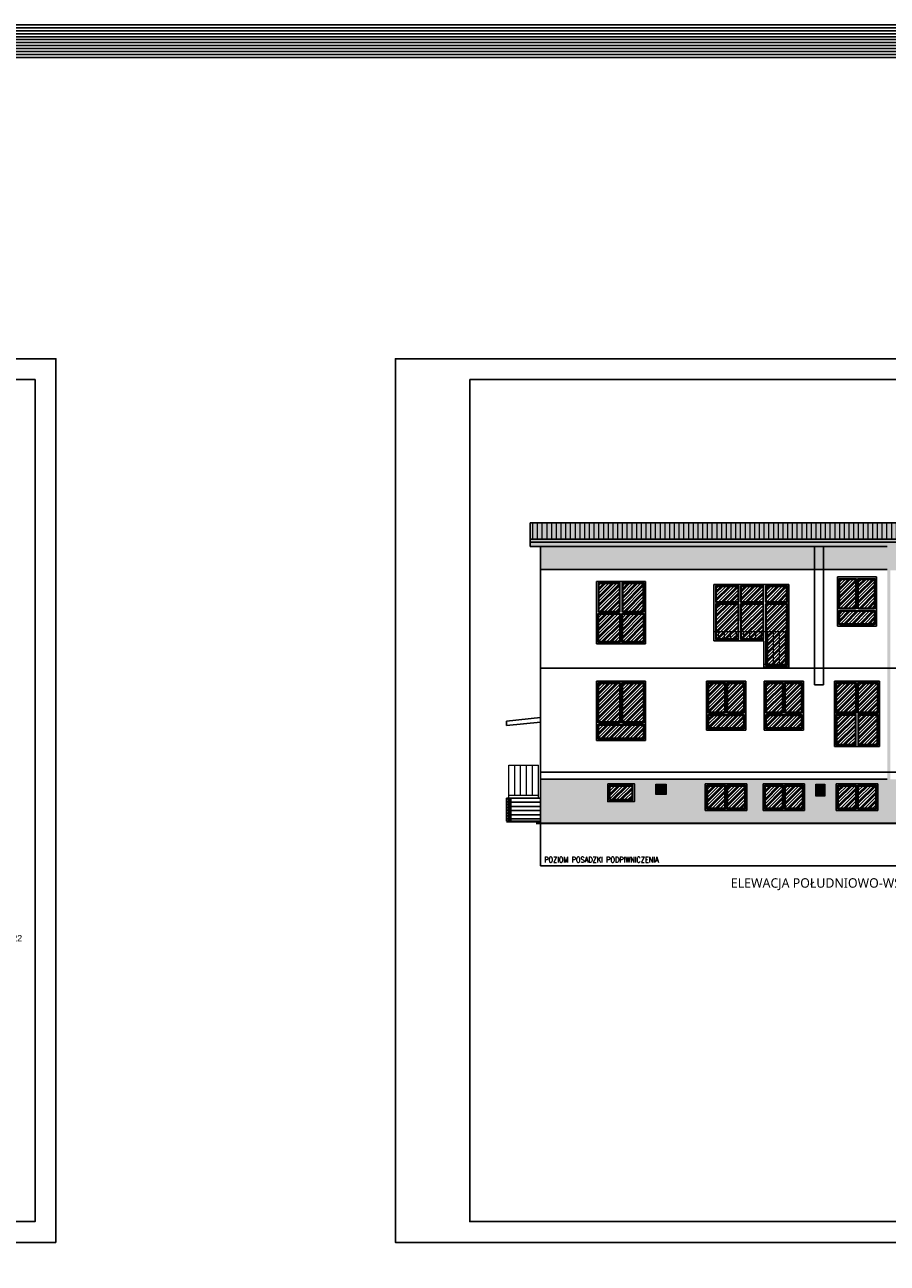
# Model space of a CAD drawing. Header units: millimetres. Extents: x 31969 to 285678, y -69766 to -1123.
# Tile 151 of 161: x 147961 to 150861, y -5286 to -1123. Entities that reach past the tile are written whole.
import ezdxf
from ezdxf.lldxf.tags import DXFTag

# ---------------------------------------------------------------- set-up
doc = ezdxf.new("R2010")
doc.units = ezdxf.units.MM
for name, color, linetype in [('a-biblioteka', 251, 'Continuous'), ('a-elewacja 1', 1, 'Continuous'), ('a-elewacje', 1, 'Continuous'), ('a-izolacja 1', 3, 'Continuous'), ('a-opis 1', 3, 'Continuous'), ('a-przerywana 2', 3, 'Continuous'), ('a-ramka', 7, 'Continuous'), ('a-szraf', 252, 'Continuous'), ('a-szraf 1', 250, 'Continuous')]:
    doc.layers.add(name, color=color, linetype=linetype)
doc.layers.add('a-elewacja 3', color=3, linetype='Continuous', lineweight=20)
doc.layers.add('a-pomocnicza', color=42, linetype='Continuous', plot=False)
doc.styles.add('PRZEKRÓJ2', font='l_10646.ttf')
doc.styles.add('RS01507', font='romans.shx', dxfattribs={"width": 0.7, "height": 0.15})
doc.styles.add('TABELA2', font='arial.ttf', dxfattribs={"height": 10})
tags = doc.linetypes.add('DASHED', pattern=[0.75, 0.5, -0.25]).pattern_tags.tags
tags[6:7] = [DXFTag(74, 4), DXFTag(75, 0), DXFTag(340, '0'), DXFTag(46, 1.0), DXFTag(50, 0.0), DXFTag(44, 0.0), DXFTag(45, 0.0)]
tags[4:5] = [DXFTag(74, 4), DXFTag(75, 0), DXFTag(340, '0'), DXFTag(46, 1.0), DXFTag(50, 0.0), DXFTag(44, 0.0), DXFTag(45, 0.0)]
pattern_1 = [(0, (0, 2695.065), (2.38125, 4.7625), [0, -4.7625])]

msp = doc.modelspace()

# ---------------------------------------------------------------- hatches: boundary and pattern name
at = {"layer": 'a-biblioteka', "ltscale": 100}
h = msp.add_hatch(dxfattribs=at)
h.set_pattern_fill('LINE', color=256)
h.set_pattern_definition([(0, (0, 2695.065), (0, 3.175), [])])
h.paths.add_polyline_path([(150114.18, -3678.88), (150086.18, -3678.88), (150086.18, -3706.88), (150114.18, -3706.88)])
h = msp.add_hatch(dxfattribs=at)
h.set_pattern_fill('LINE', color=256)
h.set_pattern_definition([(0, (536.1376, 2695.065), (0, 3.175), [])])
h.paths.add_polyline_path([(150648.32, -3678.88), (150624.32, -3678.88), (150624.32, -3712.88), (150648.32, -3712.88)])
at = {"layer": 'a-elewacja 3', "ltscale": 100}
h = msp.add_hatch(dxfattribs=at)
h.set_pattern_fill('LINE', color=256, scale=5, angle=90)
h.set_pattern_definition([(90, (0, 2695.065), (-15.875, 1e-15), [])])
h.paths.add_polyline_path([(153093.32, -2796.84), (149660.32, -2796.84), (149660.32, -2851.84), (153093.32, -2851.84)])
at = {"layer": 'a-szraf', "ltscale": 30}
h = msp.add_hatch(dxfattribs=at)
h.set_pattern_fill('DOTS', color=256, scale=1.5)
h.set_pattern_definition([(0, (0, 2695.0651), (1.190625, 2.38125), [0, -2.38125])])
h.paths.add_polyline_path([(153093.32, -2796.84), (149660.32, -2796.84), (149660.32, -2851.84), (153093.32, -2851.84)])
h.paths.add_polyline_path([(153093.32, -2851.84), (149660.32, -2851.84), (149660.32, -2861.88), (153093.32, -2861.88)])
h.paths.add_polyline_path([(153093.32, -2861.88), (150870.98, -2861.88), (150870.98, -2876.88), (153093.32, -2876.88)])
h.paths.add_polyline_path([(150870.98, -2861.88), (150860.98, -2861.88), (150860.98, -2880.6, 1), (150870.98, -2880.6)])
h.paths.add_polyline_path([(150860.98, -2861.88), (149660.32, -2861.88), (149660.32, -2876.88), (150860.98, -2876.88)])
h.paths.add_polyline_path([(150870.98, -2880.6, -1), (150860.98, -2880.6), (150860.98, -2891.62), (150870.98, -2891.62)])
h.paths.add_polyline_path([(150870.98, -2891.62), (150860.98, -2891.62), (150860.98, -2996.88), (150870.98, -2996.88)])
h.paths.add_polyline_path([(150870.98, -2996.88), (150860.98, -2996.88), (150860.98, -3116.88), (150870.98, -3116.88)])
h.paths.add_polyline_path([(150870.98, -3116.88), (150860.98, -3116.88), (150860.98, -3236.88), (150870.98, -3236.88)])
h.paths.add_polyline_path([(150870.98, -3236.88), (150860.98, -3236.88), (150860.98, -3284.88), (150870.98, -3284.88)])
h.paths.add_polyline_path([(150870.98, -3284.88), (150860.98, -3284.88), (150860.98, -3356.88), (150870.98, -3356.88)])
h.paths.add_polyline_path([(150870.98, -3356.88), (150860.98, -3356.88), (150860.98, -3476.88), (150870.98, -3476.88)])
h.paths.add_polyline_path([(150870.98, -3476.88), (150860.98, -3476.88), (150860.98, -3596.88), (150870.98, -3596.88)])
h.paths.add_polyline_path([(150870.98, -3596.88), (150860.98, -3596.88), (150860.98, -3634.88), (150870.98, -3634.88)])
h.paths.add_polyline_path([(150870.98, -3634.88), (150860.98, -3634.88), (150860.98, -3716.88), (150870.98, -3716.88)])
h.paths.add_polyline_path([(150870.98, -3716.88), (150860.98, -3716.88), (150860.98, -3775.33, -1), (150870.98, -3775.33)])
h.paths.add_polyline_path([(150860.98, -3775.33), (150860.98, -3787.77, -1), (150870.98, -3787.77), (150870.98, -3775.33, 1)])
h.paths.add_polyline_path([(150860.98, -3787.77, 1), (150870.98, -3787.77, 1)])
at = {"layer": 'a-szraf', "ltscale": 100}
h = msp.add_hatch(dxfattribs=at)
h.set_pattern_fill('DOTS', color=256, scale=3)
h.set_pattern_definition(pattern_1)
h.paths.add_polyline_path([(153093.32, -2876.88), (150870.98, -2876.88), (150870.98, -2956.88), (153093.32, -2956.88)])
h.paths.add_polyline_path([(150860.98, -2876.88), (150646.32, -2876.88), (150646.32, -2953.88), (150860.98, -2953.88)])
h.paths.add_polyline_path([(150616.32, -2876.88), (149695.32, -2876.88), (149695.32, -2953.88), (150616.32, -2953.88)])
h.paths.add_polyline_path([(150646.32, -2876.88), (150616.32, -2876.88), (150616.32, -2953.88), (150646.32, -2953.88)])
h.paths.add_polyline_path([(150860.98, -3658.88), (149695.32, -3658.88), (149695.32, -3805.88), (152089.32, -3805.88), (152089.32, -3775.88), (152117.32, -3775.88), (152117.32, -3763.88), (151999.32, -3763.88), (151999.32, -3673.88), (152117.32, -3673.88), (152117.32, -3658.88), (150870.98, -3658.88), (150870.98, -3787.77, -1), (150860.98, -3787.77)])
h.paths.add_polyline_path([(150011.04, -3733.88), (149921.04, -3733.88), (149921.04, -3673.88), (150011.04, -3673.88)], flags=16)
h.paths.add_polyline_path([(150083.18, -3709.88), (150083.18, -3675.88), (150117.18, -3675.88), (150117.18, -3709.88)], flags=16)
h.paths.add_polyline_path([(150006.04, -3728.88), (149926.04, -3728.88), (149926.04, -3678.88), (150006.04, -3678.88)], flags=0)
h.paths.add_polyline_path([(150086.18, -3706.88), (150086.18, -3678.88), (150114.18, -3678.88), (150114.18, -3706.88)], flags=0)
h.paths.add_polyline_path([(150003.04, -3725.88), (149929.04, -3725.88), (149929.04, -3681.88), (150003.04, -3681.88)], flags=0)
h.paths.add_polyline_path([(150249.32, -3673.88), (150389.32, -3673.88), (150389.32, -3763.88), (150249.32, -3763.88)], flags=16)
h.paths.add_polyline_path([(150254.32, -3678.88), (150316.82, -3678.88), (150316.82, -3758.88), (150254.32, -3758.88)], flags=0)
h.paths.add_polyline_path([(150257.32, -3681.88), (150313.82, -3681.88), (150313.82, -3755.88), (150257.32, -3755.88)], flags=0)
h.paths.add_polyline_path([(150321.82, -3678.88), (150384.32, -3678.88), (150384.32, -3758.88), (150321.82, -3758.88)], flags=0)
h.paths.add_polyline_path([(150324.82, -3681.88), (150381.32, -3681.88), (150381.32, -3755.88), (150324.82, -3755.88)], flags=0)
h.paths.add_polyline_path([(150443.32, -3673.88), (150583.32, -3673.88), (150583.32, -3763.88), (150443.32, -3763.88)], flags=16)
h.paths.add_polyline_path([(150448.32, -3678.88), (150510.82, -3678.88), (150510.82, -3758.88), (150448.32, -3758.88)], flags=0)
h.paths.add_polyline_path([(150451.32, -3681.88), (150507.82, -3681.88), (150507.82, -3755.88), (150451.32, -3755.88)], flags=0)
h.paths.add_polyline_path([(150515.82, -3678.88), (150578.32, -3678.88), (150578.32, -3758.88), (150515.82, -3758.88)], flags=0)
h.paths.add_polyline_path([(150518.82, -3681.88), (150575.32, -3681.88), (150575.32, -3755.88), (150518.82, -3755.88)], flags=0)
h.paths.add_polyline_path([(150621.32, -3715.88), (150621.32, -3675.88), (150651.32, -3675.88), (150651.32, -3715.88)], flags=16)
h.paths.add_polyline_path([(150624.32, -3712.88), (150624.32, -3678.88), (150648.32, -3678.88), (150648.32, -3712.88)], flags=0)
h.paths.add_polyline_path([(150689.32, -3673.88), (150829.32, -3673.88), (150829.32, -3763.88), (150689.32, -3763.88)], flags=16)
h.paths.add_polyline_path([(150694.32, -3678.88), (150756.82, -3678.88), (150756.82, -3758.88), (150694.32, -3758.88)], flags=0)
h.paths.add_polyline_path([(150697.32, -3681.88), (150753.82, -3681.88), (150753.82, -3755.88), (150697.32, -3755.88)], flags=0)
h.paths.add_polyline_path([(150761.82, -3678.88), (150824.32, -3678.88), (150824.32, -3758.88), (150761.82, -3758.88)], flags=0)
h.paths.add_polyline_path([(150764.82, -3681.88), (150821.32, -3681.88), (150821.32, -3755.88), (150764.82, -3755.88)], flags=0)
h.paths.add_polyline_path([(150904.32, -3673.88), (151044.32, -3673.88), (151044.32, -3763.88), (150904.32, -3763.88)], flags=16)
h.paths.add_polyline_path([(150909.32, -3678.88), (150971.82, -3678.88), (150971.82, -3758.88), (150909.32, -3758.88)], flags=0)
h.paths.add_polyline_path([(150912.32, -3681.88), (150968.82, -3681.88), (150968.82, -3755.88), (150912.32, -3755.88)], flags=0)
h.paths.add_polyline_path([(150976.82, -3678.88), (151039.32, -3678.88), (151039.32, -3758.88), (150976.82, -3758.88)], flags=0)
h.paths.add_polyline_path([(150979.82, -3681.88), (151036.32, -3681.88), (151036.32, -3755.88), (150979.82, -3755.88)], flags=0)
h.paths.add_polyline_path([(151118.32, -3673.88), (151258.32, -3673.88), (151258.32, -3763.88), (151118.32, -3763.88)], flags=16)
h.paths.add_polyline_path([(151123.32, -3678.88), (151185.82, -3678.88), (151185.82, -3758.88), (151123.32, -3758.88)], flags=0)
h.paths.add_polyline_path([(151126.32, -3681.88), (151182.82, -3681.88), (151182.82, -3755.88), (151126.32, -3755.88)], flags=0)
h.paths.add_polyline_path([(151190.82, -3678.88), (151253.32, -3678.88), (151253.32, -3758.88), (151190.82, -3758.88)], flags=0)
h.paths.add_polyline_path([(151193.82, -3681.88), (151250.32, -3681.88), (151250.32, -3755.88), (151193.82, -3755.88)], flags=0)
h.paths.add_polyline_path([(151332.32, -3673.88), (151472.32, -3673.88), (151472.32, -3763.88), (151332.32, -3763.88)], flags=16)
h.paths.add_polyline_path([(151337.32, -3678.88), (151399.82, -3678.88), (151399.82, -3758.88), (151337.32, -3758.88)], flags=0)
h.paths.add_polyline_path([(151340.32, -3681.88), (151396.82, -3681.88), (151396.82, -3755.88), (151340.32, -3755.88)], flags=0)
h.paths.add_polyline_path([(151404.82, -3678.88), (151467.32, -3678.88), (151467.32, -3758.88), (151404.82, -3758.88)], flags=0)
h.paths.add_polyline_path([(151407.82, -3681.88), (151464.32, -3681.88), (151464.32, -3755.88), (151407.82, -3755.88)], flags=0)
h.paths.add_polyline_path([(151580.32, -3673.88), (151720.32, -3673.88), (151720.32, -3763.88), (151580.32, -3763.88)], flags=16)
h.paths.add_polyline_path([(151585.32, -3678.88), (151647.82, -3678.88), (151647.82, -3758.88), (151585.32, -3758.88)], flags=0)
h.paths.add_polyline_path([(151588.32, -3681.88), (151644.82, -3681.88), (151644.82, -3755.88), (151588.32, -3755.88)], flags=0)
h.paths.add_polyline_path([(151652.82, -3678.88), (151715.32, -3678.88), (151715.32, -3758.88), (151652.82, -3758.88)], flags=0)
h.paths.add_polyline_path([(151655.82, -3681.88), (151712.32, -3681.88), (151712.32, -3755.88), (151655.82, -3755.88)], flags=0)
h.paths.add_polyline_path([(151785.32, -3673.88), (151925.32, -3673.88), (151925.32, -3763.88), (151785.32, -3763.88)], flags=16)
h.paths.add_polyline_path([(151790.32, -3678.88), (151852.82, -3678.88), (151852.82, -3758.88), (151790.32, -3758.88)], flags=0)
h.paths.add_polyline_path([(151793.32, -3681.88), (151849.82, -3681.88), (151849.82, -3755.88), (151793.32, -3755.88)], flags=0)
h.paths.add_polyline_path([(151857.82, -3678.88), (151920.32, -3678.88), (151920.32, -3758.88), (151857.82, -3758.88)], flags=0)
h.paths.add_polyline_path([(151860.82, -3681.88), (151917.32, -3681.88), (151917.32, -3755.88), (151860.82, -3755.88)], flags=0)
h.paths.add_polyline_path([(152213.32, -3673.88), (152247.32, -3673.88), (152247.32, -3658.88), (152124.32, -3658.88), (152124.32, -3673.88), (152139.32, -3673.88), (152139.32, -3763.88), (152124.32, -3763.88), (152124.32, -3775.88), (152247.32, -3775.88), (152247.32, -3763.88), (152213.32, -3763.88)])
h.paths.add_polyline_path([(152377.32, -3658.88), (152254.32, -3658.88), (152254.32, -3673.88), (152353.32, -3673.88), (152353.32, -3763.88), (152254.32, -3763.88), (152254.32, -3775.88), (152377.32, -3775.88)])
h.paths.add_polyline_path([(152448.32, -3673.88), (152507.32, -3673.88), (152507.32, -3658.88), (152384.32, -3658.88), (152384.32, -3775.88), (152507.32, -3775.88), (152507.32, -3763.88), (152448.32, -3763.88)])
h.paths.add_polyline_path([(152637.32, -3658.88), (152514.32, -3658.88), (152514.32, -3673.88), (152588.32, -3673.88), (152588.32, -3763.88), (152514.32, -3763.88), (152514.32, -3775.88), (152637.32, -3775.88)])
h.paths.add_polyline_path([(153093.32, -3658.88), (152644.32, -3658.88), (152644.32, -3775.88), (152672.32, -3775.88), (152672.32, -3805.88), (153093.32, -3805.88)])
h.paths.add_polyline_path([(152823.32, -3763.88), (152683.32, -3763.88), (152683.32, -3673.88), (152823.32, -3673.88)], flags=16)
h.paths.add_polyline_path([(152818.32, -3758.88), (152755.82, -3758.88), (152755.82, -3678.88), (152818.32, -3678.88)], flags=0)
h.paths.add_polyline_path([(152815.32, -3755.88), (152758.82, -3755.88), (152758.82, -3681.88), (152815.32, -3681.88)], flags=0)
h.paths.add_polyline_path([(152897.32, -3763.88), (152897.32, -3673.88), (153037.32, -3673.88), (153037.32, -3763.88)], flags=16)
h.paths.add_polyline_path([(152902.32, -3758.88), (152902.32, -3678.88), (152964.82, -3678.88), (152964.82, -3758.88)], flags=0)
h.paths.add_polyline_path([(152905.32, -3755.88), (152905.32, -3681.88), (152961.82, -3681.88), (152961.82, -3755.88)], flags=0)
h.paths.add_polyline_path([(152750.82, -3758.88), (152688.32, -3758.88), (152688.32, -3678.88), (152750.82, -3678.88)], flags=0)
h.paths.add_polyline_path([(152747.82, -3755.88), (152691.32, -3755.88), (152691.32, -3681.88), (152747.82, -3681.88)], flags=0)
h.paths.add_polyline_path([(152969.82, -3758.88), (152969.82, -3678.88), (153032.32, -3678.88), (153032.32, -3758.88)], flags=0)
h.paths.add_polyline_path([(152972.82, -3755.88), (152972.82, -3681.88), (153029.32, -3681.88), (153029.32, -3755.88)], flags=0)
h.paths.add_polyline_path([(152672.32, -3775.88), (152089.32, -3775.88), (152089.32, -3805.88), (152672.32, -3805.88)])
h = msp.add_hatch(dxfattribs=at)
h.set_pattern_fill('DOTS', color=256, scale=3)
h.set_pattern_definition(pattern_1)
h.paths.add_polyline_path([(149595.32, -3721.88), (149581.32, -3721.88), (149581.32, -3799.88), (149595.32, -3799.88)])
at = {"layer": 'a-szraf 1', "ltscale": 15}
h = msp.add_hatch(dxfattribs=at)
h.set_pattern_fill('PLASTI', color=256, scale=3, angle=45)
h.set_pattern_definition([(45, (0, 2695.065), (-13.4703842, 13.4703842), []), (45, (-1.684, 2696.749), (-13.4703842, 13.4703842), []), (45, (-3.368, 2698.433), (-13.4703842, 13.4703842), []), (45, (-8.419, 2703.484), (-13.4703842, 13.4703842), [])])
h.paths.add_polyline_path([(150040.54, -3001.88), (149971.54, -3001.88), (149971.54, -3093.38), (150040.54, -3093.38)])
h.paths.add_polyline_path([(150040.54, -3104.38), (149971.54, -3104.38), (149971.54, -3195.88), (150040.54, -3195.88)])
h.paths.add_polyline_path([(149960.54, -3104.38), (149891.54, -3104.38), (149891.54, -3195.88), (149960.54, -3195.88)])
h.paths.add_polyline_path([(149960.54, -3001.88), (149891.54, -3001.88), (149891.54, -3093.38), (149960.54, -3093.38)])
h.paths.add_polyline_path([(150040.54, -3336.88), (149971.54, -3336.88), (149971.54, -3465.88), (150040.54, -3465.88)])
h.paths.add_polyline_path([(149960.54, -3336.88), (149891.54, -3336.88), (149891.54, -3465.88), (149960.54, -3465.88)])
h.paths.add_polyline_path([(150040.54, -3476.88), (149891.54, -3476.88), (149891.54, -3520.88), (150040.54, -3520.88)])
h.paths.add_polyline_path([(150003.04, -3681.88), (149929.04, -3681.88), (149929.04, -3725.88), (150003.04, -3725.88)])
h.paths.add_polyline_path([(150381.32, -3681.88), (150324.82, -3681.88), (150324.82, -3755.88), (150381.32, -3755.88)])
h.paths.add_polyline_path([(150313.82, -3681.88), (150257.32, -3681.88), (150257.32, -3755.88), (150313.82, -3755.88)])
h.paths.add_polyline_path([(150575.32, -3681.88), (150518.82, -3681.88), (150518.82, -3755.88), (150575.32, -3755.88)])
h.paths.add_polyline_path([(150507.82, -3681.88), (150451.32, -3681.88), (150451.32, -3755.88), (150507.82, -3755.88)])
h.paths.add_polyline_path([(150821.32, -3681.88), (150764.82, -3681.88), (150764.82, -3755.88), (150821.32, -3755.88)])
h.paths.add_polyline_path([(150753.82, -3681.88), (150697.32, -3681.88), (150697.32, -3755.88), (150753.82, -3755.88)])
h.paths.add_polyline_path([(151036.32, -3681.88), (150979.82, -3681.88), (150979.82, -3755.88), (151036.32, -3755.88)])
h.paths.add_polyline_path([(150968.82, -3681.88), (150912.32, -3681.88), (150912.32, -3755.88), (150968.82, -3755.88)])
h.paths.add_polyline_path([(151250.32, -3681.88), (151193.82, -3681.88), (151193.82, -3755.88), (151250.32, -3755.88)])
h.paths.add_polyline_path([(151182.82, -3681.88), (151126.32, -3681.88), (151126.32, -3755.88), (151182.82, -3755.88)])
h.paths.add_polyline_path([(151464.32, -3681.88), (151407.82, -3681.88), (151407.82, -3755.88), (151464.32, -3755.88)])
h.paths.add_polyline_path([(151396.82, -3681.88), (151340.32, -3681.88), (151340.32, -3755.88), (151396.82, -3755.88)])
h.paths.add_polyline_path([(151712.32, -3681.88), (151655.82, -3681.88), (151655.82, -3755.88), (151712.32, -3755.88)])
h.paths.add_polyline_path([(151644.82, -3681.88), (151588.32, -3681.88), (151588.32, -3755.88), (151644.82, -3755.88)])
h.paths.add_polyline_path([(151470.32, -3444.38), (151407.82, -3444.38), (151407.82, -3540.88), (151470.32, -3540.88)])
h.paths.add_polyline_path([(151470.32, -3336.88), (151407.82, -3336.88), (151407.82, -3433.38), (151470.32, -3433.38)])
h.paths.add_polyline_path([(151396.82, -3336.88), (151334.32, -3336.88), (151334.32, -3433.38), (151396.82, -3433.38)])
h.paths.add_polyline_path([(151396.82, -3444.38), (151334.32, -3444.38), (151334.32, -3540.88), (151396.82, -3540.88)])
h.paths.add_polyline_path([(151917.32, -3681.88), (151860.82, -3681.88), (151860.82, -3755.88), (151917.32, -3755.88)])
h.paths.add_polyline_path([(151849.82, -3681.88), (151793.32, -3681.88), (151793.32, -3755.88), (151849.82, -3755.88)])
h.paths.add_polyline_path([(152351.32, -3336.88), (152288.82, -3336.88), (152288.82, -3433.38), (152351.32, -3433.38)])
h.paths.add_polyline_path([(152277.82, -3336.88), (152215.32, -3336.88), (152215.32, -3433.38), (152277.82, -3433.38)])
h.paths.add_polyline_path([(152137.32, -3444.38), (152074.82, -3444.38), (152074.82, -3540.88), (152137.32, -3540.88)])
h.paths.add_polyline_path([(152137.32, -3336.88), (152074.82, -3336.88), (152074.82, -3433.38), (152137.32, -3433.38)])
h.paths.add_polyline_path([(152063.82, -3336.88), (152001.32, -3336.88), (152001.32, -3433.38), (152063.82, -3433.38)])
h.paths.add_polyline_path([(152063.82, -3444.38), (152001.32, -3444.38), (152001.32, -3540.88), (152063.82, -3540.88)])
h.paths.add_polyline_path([(151923.32, -3444.38), (151860.82, -3444.38), (151860.82, -3540.88), (151923.32, -3540.88)])
h.paths.add_polyline_path([(151923.32, -3336.88), (151860.82, -3336.88), (151860.82, -3433.38), (151923.32, -3433.38)])
h.paths.add_polyline_path([(151849.82, -3336.88), (151787.32, -3336.88), (151787.32, -3433.38), (151849.82, -3433.38)])
h.paths.add_polyline_path([(151849.82, -3444.38), (151787.32, -3444.38), (151787.32, -3540.88), (151849.82, -3540.88)])
h.paths.add_polyline_path([(151708.32, -3444.38), (151592.32, -3444.38), (151592.32, -3485.88), (151708.32, -3485.88)])
h.paths.add_polyline_path([(151708.32, -3336.88), (151655.82, -3336.88), (151655.82, -3433.38), (151708.32, -3433.38)])
h.paths.add_polyline_path([(151644.82, -3336.88), (151592.32, -3336.88), (151592.32, -3433.38), (151644.82, -3433.38)])
h.paths.add_polyline_path([(151182.82, -3336.88), (151120.32, -3336.88), (151120.32, -3433.38), (151182.82, -3433.38)])
h.paths.add_polyline_path([(151256.32, -3336.88), (151193.82, -3336.88), (151193.82, -3433.38), (151256.32, -3433.38)])
h.paths.add_polyline_path([(151256.32, -3444.38), (151193.82, -3444.38), (151193.82, -3540.88), (151256.32, -3540.88)])
h.paths.add_polyline_path([(151182.82, -3444.38), (151120.32, -3444.38), (151120.32, -3540.88), (151182.82, -3540.88)])
h.paths.add_polyline_path([(151042.32, -3444.38), (150979.82, -3444.38), (150979.82, -3540.88), (151042.32, -3540.88)])
h.paths.add_polyline_path([(150968.82, -3444.38), (150906.32, -3444.38), (150906.32, -3540.88), (150968.82, -3540.88)])
h.paths.add_polyline_path([(150968.82, -3336.88), (150906.32, -3336.88), (150906.32, -3433.38), (150968.82, -3433.38)])
h.paths.add_polyline_path([(151042.32, -3336.88), (150979.82, -3336.88), (150979.82, -3433.38), (151042.32, -3433.38)])
h.paths.add_polyline_path([(150827.32, -3336.88), (150764.82, -3336.88), (150764.82, -3433.38), (150827.32, -3433.38)])
h.paths.add_polyline_path([(150827.32, -3444.38), (150764.82, -3444.38), (150764.82, -3540.88), (150827.32, -3540.88)])
h.paths.add_polyline_path([(150753.82, -3444.38), (150691.32, -3444.38), (150691.32, -3540.88), (150753.82, -3540.88)])
h.paths.add_polyline_path([(150753.82, -3336.88), (150691.32, -3336.88), (150691.32, -3433.38), (150753.82, -3433.38)])
h.paths.add_polyline_path([(150571.32, -3444.38), (150455.32, -3444.38), (150455.32, -3485.88), (150571.32, -3485.88)])
h.paths.add_polyline_path([(150377.32, -3444.38), (150261.32, -3444.38), (150261.32, -3485.88), (150377.32, -3485.88)])
h.paths.add_polyline_path([(150377.32, -3336.88), (150324.82, -3336.88), (150324.82, -3433.38), (150377.32, -3433.38)])
h.paths.add_polyline_path([(150313.82, -3336.88), (150261.32, -3336.88), (150261.32, -3433.38), (150313.82, -3433.38)])
h.paths.add_polyline_path([(150507.82, -3336.88), (150455.32, -3336.88), (150455.32, -3433.38), (150507.82, -3433.38)])
h.paths.add_polyline_path([(150571.32, -3336.88), (150518.82, -3336.88), (150518.82, -3433.38), (150571.32, -3433.38)])
h.paths.add_polyline_path([(150817.32, -3094.38), (150701.32, -3094.38), (150701.32, -3135.88), (150817.32, -3135.88)])
h.paths.add_polyline_path([(150753.82, -2986.88), (150701.32, -2986.88), (150701.32, -3083.38), (150753.82, -3083.38)])
h.paths.add_polyline_path([(150817.32, -2986.88), (150764.82, -2986.88), (150764.82, -3083.38), (150817.32, -3083.38)])
h.paths.add_polyline_path([(151042.32, -2986.88), (150979.82, -2986.88), (150979.82, -3083.38), (151042.32, -3083.38)])
h.paths.add_polyline_path([(150968.82, -2986.88), (150906.32, -2986.88), (150906.32, -3083.38), (150968.82, -3083.38)])
h.paths.add_polyline_path([(150968.82, -3094.38), (150906.32, -3094.38), (150906.32, -3190.88), (150968.82, -3190.88)])
h.paths.add_polyline_path([(151042.32, -3094.38), (150979.82, -3094.38), (150979.82, -3190.88), (151042.32, -3190.88)])
h.paths.add_polyline_path([(151256.32, -3094.38), (151193.82, -3094.38), (151193.82, -3190.88), (151256.32, -3190.88)])
h.paths.add_polyline_path([(151182.82, -3094.38), (151120.32, -3094.38), (151120.32, -3190.88), (151182.82, -3190.88)])
h.paths.add_polyline_path([(151182.82, -2986.88), (151120.32, -2986.88), (151120.32, -3083.38), (151182.82, -3083.38)])
h.paths.add_polyline_path([(151256.32, -2986.88), (151193.82, -2986.88), (151193.82, -3083.38), (151256.32, -3083.38)])
h.paths.add_polyline_path([(151396.82, -2986.88), (151334.32, -2986.88), (151334.32, -3083.38), (151396.82, -3083.38)])
h.paths.add_polyline_path([(151470.32, -2986.88), (151407.82, -2986.88), (151407.82, -3083.38), (151470.32, -3083.38)])
h.paths.add_polyline_path([(151470.32, -3094.38), (151407.82, -3094.38), (151407.82, -3190.88), (151470.32, -3190.88)])
h.paths.add_polyline_path([(151396.82, -3094.38), (151334.32, -3094.38), (151334.32, -3190.88), (151396.82, -3190.88)])
h.paths.add_polyline_path([(151708.32, -3094.38), (151592.32, -3094.38), (151592.32, -3135.88), (151708.32, -3135.88)])
h.paths.add_polyline_path([(151644.82, -2986.88), (151592.32, -2986.88), (151592.32, -3083.38), (151644.82, -3083.38)])
h.paths.add_polyline_path([(151708.32, -2986.88), (151655.82, -2986.88), (151655.82, -3083.38), (151708.32, -3083.38)])
h.paths.add_polyline_path([(151849.82, -2986.88), (151787.32, -2986.88), (151787.32, -3083.38), (151849.82, -3083.38)])
h.paths.add_polyline_path([(151923.32, -2986.88), (151860.82, -2986.88), (151860.82, -3083.38), (151923.32, -3083.38)])
h.paths.add_polyline_path([(151923.32, -3094.38), (151860.82, -3094.38), (151860.82, -3190.88), (151923.32, -3190.88)])
h.paths.add_polyline_path([(151849.82, -3094.38), (151787.32, -3094.38), (151787.32, -3190.88), (151849.82, -3190.88)])
h.paths.add_polyline_path([(152137.32, -3094.38), (152074.82, -3094.38), (152074.82, -3190.88), (152137.32, -3190.88)])
h.paths.add_polyline_path([(152063.82, -3094.38), (152001.32, -3094.38), (152001.32, -3190.88), (152063.82, -3190.88)])
h.paths.add_polyline_path([(152063.82, -2986.88), (152001.32, -2986.88), (152001.32, -3083.38), (152063.82, -3083.38)])
h.paths.add_polyline_path([(152137.32, -2986.88), (152074.82, -2986.88), (152074.82, -3083.38), (152137.32, -3083.38)])
h.paths.add_polyline_path([(152277.82, -2986.88), (152215.32, -2986.88), (152215.32, -3083.38), (152277.82, -3083.38)])
h.paths.add_polyline_path([(152351.32, -2986.88), (152288.82, -2986.88), (152288.82, -3083.38), (152351.32, -3083.38)])
h.paths.add_polyline_path([(152351.32, -3094.38), (152288.82, -3094.38), (152288.82, -3190.88), (152351.32, -3190.88)])
h.paths.add_polyline_path([(152277.82, -3094.38), (152215.32, -3094.38), (152215.32, -3190.88), (152277.82, -3190.88)])
h.paths.add_polyline_path([(150359.32, -3011.88), (150286.32, -3011.88), (150286.32, -3060.88), (150359.32, -3060.88)])
h.paths.add_polyline_path([(150443.32, -3011.88), (150370.32, -3011.88), (150370.32, -3060.88), (150443.32, -3060.88)])
h.paths.add_polyline_path([(150522.32, -3011.88), (150454.32, -3011.88), (150454.32, -3060.88), (150522.32, -3060.88)])
h.paths.add_polyline_path([(150522.32, -3071.88), (150454.32, -3071.88), (150454.32, -3161.88), (150522.32, -3161.88)])
h.paths.add_polyline_path([(150443.32, -3071.88), (150370.32, -3071.88), (150370.32, -3161.88), (150443.32, -3161.88)])
h.paths.add_polyline_path([(150359.32, -3071.88), (150286.32, -3071.88), (150286.32, -3161.88), (150359.32, -3161.88)])
h.paths.add_polyline_path([(150293.06, -3161.88), (150286.32, -3161.88), (150286.32, -3185.88), (150293.06, -3185.88)])
h.paths.add_polyline_path([(150313.06, -3161.88), (150293.06, -3161.88), (150293.06, -3185.88), (150313.06, -3185.88)])
h.paths.add_polyline_path([(150333.06, -3161.88), (150313.06, -3161.88), (150313.06, -3185.88), (150333.06, -3185.88)])
h.paths.add_polyline_path([(150353.06, -3161.88), (150333.06, -3161.88), (150333.06, -3185.88), (150353.06, -3185.88)])
h.paths.add_polyline_path([(150359.32, -3161.88), (150353.06, -3161.88), (150353.06, -3185.88), (150359.32, -3185.88)])
h.paths.add_polyline_path([(150377.63, -3161.88), (150370.32, -3161.88), (150370.32, -3185.88), (150377.63, -3185.88)])
h.paths.add_polyline_path([(150397.63, -3161.88), (150377.63, -3161.88), (150377.63, -3185.88), (150397.63, -3185.88)])
h.paths.add_polyline_path([(150417.63, -3161.88), (150397.63, -3161.88), (150397.63, -3185.88), (150417.63, -3185.88)])
h.paths.add_polyline_path([(150437.63, -3161.88), (150417.63, -3161.88), (150417.63, -3185.88), (150437.63, -3185.88)])
h.paths.add_polyline_path([(150443.32, -3161.88), (150437.63, -3161.88), (150437.63, -3185.88), (150443.32, -3185.88)])
h.paths.add_polyline_path([(150477.9, -3161.88), (150457.9, -3161.88), (150457.9, -3271.88), (150477.9, -3271.88)])
h.paths.add_polyline_path([(150497.9, -3161.88), (150477.9, -3161.88), (150477.9, -3271.88), (150497.9, -3271.88)])
h.paths.add_polyline_path([(150517.9, -3161.88), (150497.9, -3161.88), (150497.9, -3271.88), (150517.9, -3271.88)])
h.paths.add_polyline_path([(150522.32, -3161.88), (150517.9, -3161.88), (150517.9, -3271.88), (150522.32, -3271.88)])
h.paths.add_polyline_path([(150457.9, -3161.88), (150454.32, -3161.88), (150454.32, -3271.88), (150457.9, -3271.88)])
h.paths.add_polyline_path([(152109.32, -3755.88), (152116.32, -3755.88), (152116.32, -3681.88), (152109.32, -3681.88)], flags=0)
h.paths.add_polyline_path([(152277.82, -3444.38), (152215.32, -3444.38), (152215.32, -3540.88), (152277.82, -3540.88)])
h.paths.add_polyline_path([(152351.32, -3444.38), (152288.82, -3444.38), (152288.82, -3540.88), (152351.32, -3540.88)])

# ---------------------------------------------------------------- linework, layer by layer
at = {"layer": 'a-elewacja 1', "ltscale": 100}
for p, q in [((149660.32, -2796.84), (153093.32, -2796.84)), ((149660.32, -2876.88), (149660.32, -2796.84)), ((149660.32, -2851.84), (153093.32, -2851.84)), ((149660.32, -2861.88), (153093.32, -2861.88)), ((149660.32, -2876.88), (150860.98, -2876.88)), ((149695.32, -3656.88), (149695.32, -2876.88)), ((150616.32, -2876.88), (150616.32, -3341.88)), ((150646.32, -2876.88), (150646.32, -3341.88)), ((149695.32, -2953.88), (150860.98, -2953.88)), ((150825.32, -2978.88), (150693.32, -2978.88)), ((150693.32, -2978.88), (150693.32, -3143.88)), ((150825.32, -2978.88), (150825.32, -3143.88)), ((150825.32, -3143.88), (150693.32, -3143.88)), ((150385.32, -3328.88), (150253.32, -3328.88)), ((150253.32, -3328.88), (150253.32, -3493.88)), ((150385.32, -3328.88), (150385.32, -3493.88)), ((150579.32, -3328.88), (150447.32, -3328.88)), ((150447.32, -3328.88), (150447.32, -3493.88)), ((150579.32, -3328.88), (150579.32, -3493.88)), ((150616.32, -3341.88), (150646.32, -3341.88)), ((149695.32, -3451.7), (149581.32, -3463.31)), ((149581.32, -3463.31), (149581.32, -3478.31)), ((149695.32, -3466.7), (149581.32, -3478.31)), ((150385.32, -3493.88), (150253.32, -3493.88)), ((150579.32, -3493.88), (150447.32, -3493.88)), ((149695.32, -3805.88), (149695.32, -3651.88)), ((149695.32, -3658.88), (150860.98, -3658.88)), ((150389.32, -3673.88), (150249.32, -3673.88)), ((150249.32, -3673.88), (150249.32, -3763.88)), ((150389.32, -3673.88), (150389.32, -3763.88)), ((150583.32, -3673.88), (150443.32, -3673.88)), ((150443.32, -3673.88), (150443.32, -3763.88)), ((150583.32, -3673.88), (150583.32, -3763.88)), ((150829.32, -3673.88), (150689.32, -3673.88)), ((150689.32, -3673.88), (150689.32, -3763.88)), ((150829.32, -3673.88), (150829.32, -3763.88)), ((149581.32, -3721.88), (149695.32, -3721.88)), ((149581.32, -3799.88), (149581.32, -3721.88)), ((149595.32, -3799.88), (149595.32, -3721.88)), ((149595.32, -3735.88), (149695.32, -3735.88)), ((149595.32, -3749.88), (149695.32, -3749.88)), ((149595.32, -3763.88), (149695.32, -3763.88)), ((149595.32, -3777.88), (149695.32, -3777.88)), ((150389.32, -3763.88), (150249.32, -3763.88)), ((150583.32, -3763.88), (150443.32, -3763.88)), ((150829.32, -3763.88), (150689.32, -3763.88)), ((149581.32, -3799.88), (149695.32, -3799.88)), ((149581.32, -3801.88), (149695.32, -3801.88)), ((149595.32, -3791.88), (149695.32, -3791.88)), ((149695.32, -3805.88), (149680.32, -3805.88)), ((149695.32, -3807.88), (149680.32, -3807.88)), ((153093.32, -3805.88), (149695.32, -3805.88)), ((153093.32, -3807.88), (149695.33, -3807.88))]:
    msp.add_line(p, q, dxfattribs=at)
at = {"layer": 'a-elewacja 1'}
for p, q in [((150530.32, -3003.88), (150278.32, -3003.88)), ((150278.32, -3003.88), (150278.32, -3193.88)), ((150530.32, -3281.88), (150530.32, -3003.88)), ((150446.32, -3193.88), (150278.32, -3193.88)), ((150446.32, -3193.88), (150446.32, -3281.88)), ((150530.32, -3281.88), (150446.32, -3281.88))]:
    msp.add_line(p, q, dxfattribs=at)
at = {"layer": 'a-elewacja 1', "linetype": 'DASHED', "ltscale": 40}
for p, q in [((149695.32, -3805.88), (149695.32, -3949.88)), ((149695.32, -3949.88), (152433.32, -3949.88))]:
    msp.add_line(p, q, dxfattribs=at)
at = {"layer": 'a-elewacja 3'}
for p, q in [((150701.32, -3083.38), (150701.32, -2986.88)), ((150701.32, -2986.88), (150753.82, -2986.88)), ((150753.82, -2986.88), (150753.82, -3083.38)), ((150764.82, -2986.88), (150817.32, -2986.88)), ((150764.82, -3083.38), (150764.82, -2986.88)), ((150817.32, -2986.88), (150817.32, -3083.38)), ((149960.54, -3001.88), (149891.54, -3001.88)), ((149891.54, -3001.88), (149891.54, -3093.38)), ((149960.54, -3093.38), (149960.54, -3001.88)), ((150040.54, -3001.88), (149971.54, -3001.88)), ((149971.54, -3001.88), (149971.54, -3093.38)), ((150040.54, -3093.38), (150040.54, -3001.88)), ((149891.54, -3093.38), (149960.54, -3093.38)), ((149891.54, -3195.88), (149891.54, -3104.38)), ((149891.54, -3104.38), (149960.54, -3104.38)), ((149960.54, -3104.38), (149960.54, -3195.88)), ((149971.54, -3093.38), (150040.54, -3093.38)), ((149971.54, -3104.38), (150040.54, -3104.38)), ((149971.54, -3195.88), (149971.54, -3104.38)), ((150040.54, -3104.38), (150040.54, -3195.88)), ((150753.82, -3083.38), (150701.32, -3083.38)), ((150701.32, -3135.88), (150701.32, -3094.38)), ((150701.32, -3094.38), (150817.32, -3094.38)), ((150817.32, -3083.38), (150764.82, -3083.38)), ((150817.32, -3094.38), (150817.32, -3135.88)), ((150817.32, -3135.88), (150701.32, -3135.88)), ((149960.54, -3195.88), (149891.54, -3195.88)), ((150040.54, -3195.88), (149971.54, -3195.88)), ((149891.54, -3465.88), (149891.54, -3336.88)), ((149891.54, -3336.88), (149960.54, -3336.88)), ((149960.54, -3336.88), (149960.54, -3465.88)), ((149971.54, -3336.88), (150040.54, -3336.88)), ((149971.54, -3465.88), (149971.54, -3336.88)), ((150040.54, -3336.88), (150040.54, -3465.88)), ((150261.32, -3433.38), (150261.32, -3336.88)), ((150261.32, -3336.88), (150313.82, -3336.88)), ((150313.82, -3336.88), (150313.82, -3433.38)), ((150324.82, -3336.88), (150377.32, -3336.88)), ((150324.82, -3433.38), (150324.82, -3336.88)), ((150377.32, -3336.88), (150377.32, -3433.38)), ((150455.32, -3433.38), (150455.32, -3336.88)), ((150455.32, -3336.88), (150507.82, -3336.88)), ((150507.82, -3336.88), (150507.82, -3433.38)), ((150518.82, -3336.88), (150571.32, -3336.88)), ((150518.82, -3433.38), (150518.82, -3336.88)), ((150571.32, -3336.88), (150571.32, -3433.38)), ((150691.32, -3433.38), (150691.32, -3336.88)), ((150691.32, -3336.88), (150753.82, -3336.88)), ((150753.82, -3336.88), (150753.82, -3433.38)), ((150764.82, -3336.88), (150827.32, -3336.88)), ((150764.82, -3433.38), (150764.82, -3336.88)), ((150827.32, -3336.88), (150827.32, -3433.38)), ((150313.82, -3433.38), (150261.32, -3433.38)), ((150261.32, -3485.88), (150261.32, -3444.38)), ((150261.32, -3444.38), (150377.32, -3444.38)), ((150377.32, -3433.38), (150324.82, -3433.38)), ((150377.32, -3444.38), (150377.32, -3485.88)), ((150507.82, -3433.38), (150455.32, -3433.38)), ((150455.32, -3485.88), (150455.32, -3444.38)), ((150455.32, -3444.38), (150571.32, -3444.38)), ((150571.32, -3433.38), (150518.82, -3433.38)), ((150571.32, -3444.38), (150571.32, -3485.88)), ((150753.82, -3433.38), (150691.32, -3433.38)), ((150753.82, -3444.38), (150691.32, -3444.38)), ((150691.32, -3444.38), (150691.32, -3540.88)), ((150753.82, -3540.88), (150753.82, -3444.38)), ((150827.32, -3433.38), (150764.82, -3433.38)), ((150827.32, -3444.38), (150764.82, -3444.38)), ((150764.82, -3444.38), (150764.82, -3540.88)), ((150827.32, -3540.88), (150827.32, -3444.38)), ((149960.54, -3465.88), (149891.54, -3465.88)), ((149891.54, -3520.88), (149891.54, -3476.88)), ((149891.54, -3476.88), (150040.54, -3476.88)), ((150040.54, -3465.88), (149971.54, -3465.88)), ((150040.54, -3476.88), (150040.54, -3520.88)), ((150377.32, -3485.88), (150261.32, -3485.88)), ((150571.32, -3485.88), (150455.32, -3485.88)), ((150040.54, -3520.88), (149891.54, -3520.88)), ((150691.32, -3540.88), (150753.82, -3540.88)), ((150764.82, -3540.88), (150827.32, -3540.88)), ((149926.04, -3728.88), (149926.04, -3678.88)), ((149926.04, -3678.88), (150006.04, -3678.88)), ((149929.04, -3725.88), (149929.04, -3681.88)), ((149929.04, -3681.88), (150003.04, -3681.88)), ((150003.04, -3725.88), (150003.04, -3681.88)), ((150006.04, -3728.88), (150006.04, -3678.88)), ((150257.32, -3755.88), (150257.32, -3681.88)), ((150257.32, -3681.88), (150313.82, -3681.88)), ((150313.82, -3681.88), (150313.82, -3755.88)), ((150324.82, -3681.88), (150381.32, -3681.88)), ((150324.82, -3755.88), (150324.82, -3681.88)), ((150381.32, -3681.88), (150381.32, -3755.88)), ((150451.32, -3755.88), (150451.32, -3681.88)), ((150451.32, -3681.88), (150507.82, -3681.88)), ((150507.82, -3681.88), (150507.82, -3755.88)), ((150518.82, -3681.88), (150575.32, -3681.88)), ((150518.82, -3755.88), (150518.82, -3681.88)), ((150575.32, -3681.88), (150575.32, -3755.88)), ((150697.32, -3755.88), (150697.32, -3681.88)), ((150697.32, -3681.88), (150753.82, -3681.88)), ((150753.82, -3681.88), (150753.82, -3755.88)), ((150764.82, -3681.88), (150821.32, -3681.88)), ((150764.82, -3755.88), (150764.82, -3681.88)), ((150821.32, -3681.88), (150821.32, -3755.88)), ((149926.04, -3728.88), (150006.04, -3728.88)), ((149929.04, -3725.88), (150003.04, -3725.88)), ((150313.82, -3755.88), (150257.32, -3755.88)), ((150381.32, -3755.88), (150324.82, -3755.88)), ((150507.82, -3755.88), (150451.32, -3755.88)), ((150575.32, -3755.88), (150518.82, -3755.88)), ((150753.82, -3755.88), (150697.32, -3755.88)), ((150821.32, -3755.88), (150764.82, -3755.88))]:
    msp.add_line(p, q, dxfattribs=at)
at = {"layer": 'a-elewacja 3', "ltscale": 200}
for p, q in [((150362.32, -3063.88), (150362.32, -3008.88)), ((150367.32, -3063.88), (150367.32, -3008.88)), ((150362.32, -3126.88), (150362.32, -3068.88)), ((150367.32, -3126.88), (150367.32, -3068.88))]:
    msp.add_line(p, q, dxfattribs=at)
at = {"layer": 'a-elewacja 3', "ltscale": 100}
for p, q in [((150278.32, -3161.88), (150530.32, -3161.88)), ((150293.06, -3161.88), (150293.06, -3193.88)), ((150313.06, -3161.88), (150313.06, -3193.88)), ((150333.06, -3161.88), (150333.06, -3193.88)), ((150353.06, -3161.88), (150353.06, -3193.88)), ((150377.63, -3161.88), (150377.63, -3193.88)), ((150397.63, -3161.88), (150397.63, -3193.88)), ((150417.63, -3161.88), (150417.63, -3193.88)), ((150437.63, -3161.88), (150437.63, -3193.88)), ((150457.9, -3161.88), (150457.9, -3271.88)), ((150477.9, -3161.88), (150477.9, -3271.88)), ((150497.9, -3161.88), (150497.9, -3271.88)), ((150517.9, -3161.88), (150517.9, -3271.88)), ((150446.32, -3271.88), (150530.32, -3271.88)), ((149588.32, -3721.88), (149588.32, -3611.88)), ((149588.32, -3611.88), (149688.32, -3611.88)), ((149608.32, -3711.88), (149608.32, -3611.88)), ((149628.32, -3711.88), (149628.32, -3611.88)), ((149648.32, -3711.88), (149648.32, -3611.88)), ((149668.32, -3711.88), (149668.32, -3611.88)), ((149688.32, -3721.88), (149688.32, -3611.88)), ((149588.32, -3711.88), (149688.32, -3711.88))]:
    msp.add_line(p, q, dxfattribs=at)
at = {"layer": 'a-elewacja 3'}
for points in [[(150756.82, -2983.88), (150756.82, -3086.38), (150698.32, -3086.38), (150698.32, -2983.88), (150756.82, -2983.88)], [(150761.82, -2983.88), (150820.32, -2983.88), (150820.32, -3086.38), (150761.82, -3086.38), (150761.82, -2983.88)], [(149963.54, -2998.88), (149888.54, -2998.88), (149888.54, -3096.38), (149963.54, -3096.38), (149963.54, -2998.88)], [(149968.54, -2998.88), (149968.54, -3096.38), (150043.54, -3096.38), (150043.54, -2998.88), (149968.54, -2998.88)], [(149963.54, -3198.88), (149888.54, -3198.88), (149888.54, -3101.38), (149963.54, -3101.38), (149963.54, -3198.88)], [(149968.54, -3198.88), (149968.54, -3101.38), (150043.54, -3101.38), (150043.54, -3198.88), (149968.54, -3198.88)], [(150820.32, -3091.38), (150820.32, -3138.88), (150698.32, -3138.88), (150698.32, -3091.38), (150820.32, -3091.38)], [(149963.54, -3333.88), (149963.54, -3468.88), (149888.54, -3468.88), (149888.54, -3333.88), (149963.54, -3333.88)], [(149968.54, -3333.88), (150043.54, -3333.88), (150043.54, -3468.88), (149968.54, -3468.88), (149968.54, -3333.88)], [(150316.82, -3333.88), (150316.82, -3436.38), (150258.32, -3436.38), (150258.32, -3333.88), (150316.82, -3333.88)], [(150321.82, -3333.88), (150380.32, -3333.88), (150380.32, -3436.38), (150321.82, -3436.38), (150321.82, -3333.88)], [(150510.82, -3333.88), (150510.82, -3436.38), (150452.32, -3436.38), (150452.32, -3333.88), (150510.82, -3333.88)], [(150515.82, -3333.88), (150574.32, -3333.88), (150574.32, -3436.38), (150515.82, -3436.38), (150515.82, -3333.88)], [(150756.82, -3333.88), (150756.82, -3436.38), (150688.32, -3436.38), (150688.32, -3333.88), (150756.82, -3333.88)], [(150761.82, -3333.88), (150830.32, -3333.88), (150830.32, -3436.38), (150761.82, -3436.38), (150761.82, -3333.88)], [(150380.32, -3441.38), (150380.32, -3488.88), (150258.32, -3488.88), (150258.32, -3441.38), (150380.32, -3441.38)], [(150574.32, -3441.38), (150574.32, -3488.88), (150452.32, -3488.88), (150452.32, -3441.38), (150574.32, -3441.38)], [(150756.82, -3543.88), (150756.82, -3441.38), (150688.32, -3441.38), (150688.32, -3543.88), (150756.82, -3543.88)], [(150761.82, -3543.88), (150830.32, -3543.88), (150830.32, -3441.38), (150761.82, -3441.38), (150761.82, -3543.88)], [(150043.54, -3473.88), (150043.54, -3523.88), (149888.54, -3523.88), (149888.54, -3473.88), (150043.54, -3473.88)], [(150316.82, -3678.88), (150316.82, -3758.88), (150254.32, -3758.88), (150254.32, -3678.88), (150316.82, -3678.88)], [(150321.82, -3678.88), (150384.32, -3678.88), (150384.32, -3758.88), (150321.82, -3758.88), (150321.82, -3678.88)], [(150510.82, -3678.88), (150510.82, -3758.88), (150448.32, -3758.88), (150448.32, -3678.88), (150510.82, -3678.88)], [(150515.82, -3678.88), (150578.32, -3678.88), (150578.32, -3758.88), (150515.82, -3758.88), (150515.82, -3678.88)], [(150756.82, -3678.88), (150756.82, -3758.88), (150694.32, -3758.88), (150694.32, -3678.88), (150756.82, -3678.88)], [(150761.82, -3678.88), (150824.32, -3678.88), (150824.32, -3758.88), (150761.82, -3758.88), (150761.82, -3678.88)]]:
    msp.add_lwpolyline(points, dxfattribs=at)
at = {"layer": 'a-elewacja 3', "ltscale": 200}
for points in [[(150362.32, -3008.88), (150283.32, -3008.88), (150283.32, -3063.88), (150362.32, -3063.88)], [(150367.32, -3063.88), (150446.32, -3063.88), (150446.32, -3008.88), (150367.32, -3008.88)]]:
    msp.add_lwpolyline(points, dxfattribs=at)
for points in [[(150359.32, -3011.88), (150286.32, -3011.88), (150286.32, -3060.88), (150359.32, -3060.88)], [(150370.32, -3060.88), (150443.32, -3060.88), (150443.32, -3011.88), (150370.32, -3011.88)], [(150525.32, -3008.88), (150451.32, -3008.88), (150451.32, -3063.88), (150525.32, -3063.88)], [(150522.32, -3011.88), (150454.32, -3011.88), (150454.32, -3060.88), (150522.32, -3060.88)], [(150362.32, -3068.88), (150283.32, -3068.88), (150283.32, -3188.88), (150362.32, -3188.88)], [(150359.32, -3071.88), (150286.32, -3071.88), (150286.32, -3185.88), (150359.32, -3185.88)], [(150446.32, -3068.88), (150367.32, -3068.88), (150367.32, -3188.88), (150446.32, -3188.88)], [(150443.32, -3071.88), (150370.32, -3071.88), (150370.32, -3185.88), (150443.32, -3185.88)], [(150525.32, -3068.88), (150451.32, -3068.88), (150451.32, -3276.88), (150525.32, -3276.88)], [(150522.32, -3071.88), (150454.32, -3071.88), (150454.32, -3273.88), (150522.32, -3273.88)]]:
    msp.add_lwpolyline(points, close=True, dxfattribs=at)
at = {"layer": 'a-elewacja 3'}
for points in [[(150083.18, -3675.88), (150117.18, -3675.88), (150117.18, -3709.88), (150083.18, -3709.88)], [(150086.18, -3678.88), (150114.18, -3678.88), (150114.18, -3706.88), (150086.18, -3706.88)], [(150621.32, -3675.88), (150651.32, -3675.88), (150651.32, -3715.88), (150621.32, -3715.88)], [(150624.32, -3678.88), (150648.32, -3678.88), (150648.32, -3712.88), (150624.32, -3712.88)]]:
    msp.add_lwpolyline(points, close=True, dxfattribs=at)
at = {"layer": 'a-elewacje'}
for p, q in [((149883.54, -2993.88), (150048.54, -2993.88)), ((149883.54, -2993.88), (149883.54, -3203.88)), ((149883.54, -2993.88), (150048.54, -2993.88)), ((150048.54, -2993.88), (150048.54, -3203.88)), ((149883.54, -3203.88), (150048.54, -3203.88)), ((150048.54, -3328.88), (149883.54, -3328.88)), ((149883.54, -3528.88), (149883.54, -3328.88)), ((150048.54, -3528.88), (150048.54, -3328.88)), ((150835.32, -3328.88), (150683.32, -3328.88)), ((150683.32, -3548.88), (150683.32, -3328.88)), ((150835.32, -3548.88), (150835.32, -3328.88)), ((150048.54, -3528.88), (149883.54, -3528.88)), ((150835.32, -3548.88), (150683.32, -3548.88))]:
    msp.add_line(p, q, dxfattribs=at)
msp.add_lwpolyline([(149921.04, -3673.88), (150011.04, -3673.88), (150011.04, -3733.88), (149921.04, -3733.88)], close=True, dxfattribs=at)
at = {"layer": 'a-izolacja 1'}
for p, q in [((149891.54, -3096.38), (149960.54, -3096.38)), ((149891.54, -3101.38), (149960.54, -3101.38)), ((150040.54, -3096.38), (149971.54, -3096.38)), ((150040.54, -3101.38), (149971.54, -3101.38)), ((150701.32, -3086.38), (150753.82, -3086.38)), ((150817.32, -3086.38), (150764.82, -3086.38)), ((150701.32, -3138.88), (150817.32, -3138.88)), ((150261.32, -3436.38), (150313.82, -3436.38)), ((150377.32, -3436.38), (150324.82, -3436.38)), ((150455.32, -3436.38), (150507.82, -3436.38)), ((150571.32, -3436.38), (150518.82, -3436.38)), ((150691.32, -3436.38), (150753.82, -3436.38)), ((150691.32, -3441.38), (150753.82, -3441.38)), ((150827.32, -3436.38), (150764.82, -3436.38)), ((150827.32, -3441.38), (150764.82, -3441.38)), ((149891.54, -3468.88), (149960.54, -3468.88)), ((150040.54, -3468.88), (149971.54, -3468.88)), ((150261.32, -3488.88), (150377.32, -3488.88)), ((150455.32, -3488.88), (150571.32, -3488.88)), ((149891.54, -3523.88), (150040.54, -3523.88)), ((150257.32, -3758.88), (150313.82, -3758.88)), ((150381.32, -3758.88), (150324.82, -3758.88)), ((150451.32, -3758.88), (150507.82, -3758.88)), ((150575.32, -3758.88), (150518.82, -3758.88)), ((150697.32, -3758.88), (150753.82, -3758.88)), ((150821.32, -3758.88), (150764.82, -3758.88))]:
    msp.add_line(p, q, dxfattribs=at)
at = {"layer": 'a-pomocnicza', "ltscale": 100}
for points in [[(138394.13, -1122.76), (161199.31, -1122.76), (161199.31, -21871.78), (138394.13, -21871.78)], [(138404.13, -1132.76), (161189.31, -1132.76), (161189.31, -21861.78), (138404.13, -21861.78)], [(138414.13, -1142.76), (161179.31, -1142.76), (161179.31, -21851.78), (138414.13, -21851.78)], [(138424.13, -1152.76), (161169.31, -1152.76), (161169.31, -21841.78), (138424.13, -21841.78)], [(138434.13, -1162.76), (161159.31, -1162.76), (161159.31, -21831.78), (138434.13, -21831.78)], [(138444.13, -1172.76), (161149.31, -1172.76), (161149.31, -21821.78), (138444.13, -21821.78)], [(138454.13, -1182.76), (161139.31, -1182.76), (161139.31, -21811.78), (138454.13, -21811.78)], [(138464.13, -1192.76), (161129.31, -1192.76), (161129.31, -21801.78), (138464.13, -21801.78)], [(138474.13, -1202.76), (161119.31, -1202.76), (161119.31, -21791.78), (138474.13, -21791.78)], [(138484.13, -1212.76), (161109.31, -1212.76), (161109.31, -21781.78), (138484.13, -21781.78)], [(138494.13, -1222.76), (161099.31, -1222.76), (161099.31, -21771.78), (138494.13, -21771.78)], [(138504.13, -1232.76), (161089.31, -1232.76), (161089.31, -21761.78), (138504.13, -21761.78)]]:
    msp.add_lwpolyline(points, close=True, dxfattribs=at)
at = {"layer": 'a-przerywana 2', "linetype": 'DASHED', "lineweight": 25, "ltscale": 50}
for p, q in [((149695.32, -3284.88), (153093.32, -3284.88)), ((149695.32, -3634.88), (153093.32, -3634.88))]:
    msp.add_line(p, q, dxfattribs=at)
at = {"layer": 'a-ramka', "ltscale": 0.5}
for points in [[(148065.82, -5215.5), (143865.82, -5215.5), (143865.82, -2245.5), (148065.82, -2245.5)], [(153407.15, -5215.5), (149207.15, -5215.5), (149207.15, -2245.5), (153407.15, -2245.5)], [(144115.82, -2315.5), (147995.82, -2315.5), (147995.82, -5145.5), (144115.82, -5145.5)], [(149457.15, -2315.5), (153337.15, -2315.5), (153337.15, -5145.5), (149457.15, -5145.5)]]:
    msp.add_lwpolyline(points, close=True, dxfattribs=at)

# ---------------------------------------------------------------- texts
at = {"layer": 'a-opis 1', "ltscale": 40, "style": 'RS01507', "width": 0.7}
msp.add_text('POZIOM POSADZKI PODPIWNICZENIA', height=18.9125, dxfattribs=at).set_placement((149707.64, -3938.66))
at = {"layer": 'a-opis 1', "ltscale": 0.5, "style": 'PRZEKRÓJ2'}
msp.add_text('ELEWACJA POŁUDNIOWO-WSCHODNIA', height=31.9008, dxfattribs=at).set_placement((150335.09, -4023.41))
at = {"layer": 'a-opis 1', "ltscale": 0.5, "insert": (147680.71, -4213.4, -76410), "char_height": 21.0086, "width": 666.0385, "attachment_point": 5, "style": 'TABELA2'}
msp.add_mtext('{\\fArial|b0|i0|c238|p34;Gmina Jabłonna     Jabłonna - Majątek 22^I\\P23-114 Jabłonna - Majątek}', dxfattribs=at)

doc.saveas('drawing.dxf')
